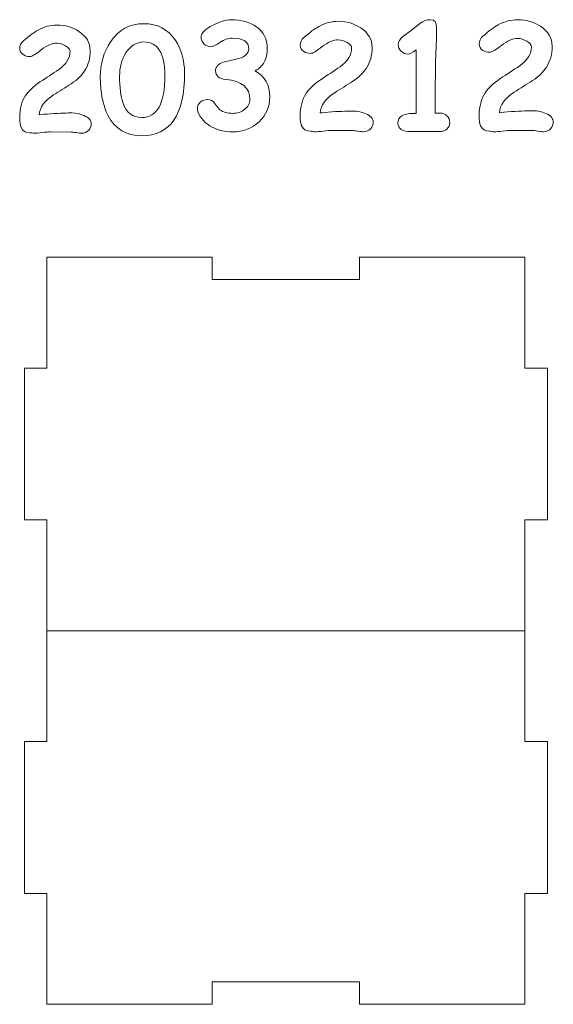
# Model space of a CAD drawing. Header units: millimetres. Extents: x -811 to 1340, y -192 to 870.
# Tile 30 of 256: x 650 to 721, y -22 to 110. Entities that reach past the tile are written whole.
import ezdxf

# ---------------------------------------------------------------- set-up
doc = ezdxf.new("R2010")
doc.units = ezdxf.units.MM
doc.header["$MEASUREMENT"] = 0
doc.layers.add('layer 1', color=7, linetype='Continuous')

msp = doc.modelspace()

# ---------------------------------------------------------------- linework, layer by layer
at = {"layer": 'layer 1', "color": 175, "lineweight": 9}
for points, knots in [([(681.4458, 102.9641), (682.755, 102.2313), (683.4095, 101.0622), (683.4095, 99.4535), (683.4095, 99.4535), (683.4095, 98.154), (682.9308, 97.0533), (681.9702, 96.1513), (681.9702, 96.1513), (681.0095, 95.2492), (679.8403, 94.7964), (678.4693, 94.7964), (678.4693, 94.7964), (677.4434, 94.7964), (676.5218, 95.0016), (675.7011, 95.4152), (675.7011, 95.4152), (674.7534, 95.9005), (674.1152, 96.5876), (673.783, 97.4767), (673.783, 97.4767), (673.7341, 97.6103), (673.7081, 97.7535), (673.7081, 97.9066), (673.7081, 97.9066), (673.7081, 98.2615), (673.8513, 98.5579), (674.138, 98.7923), (674.138, 98.7923), (674.405, 99.0105), (674.7111, 99.1181), (675.0531, 99.1181), (675.0531, 99.1181), (675.4536, 99.1181), (675.7761, 98.9585), (676.017, 98.6425), (676.017, 98.6425), (676.4241, 98.0954), (676.6586, 97.7958), (676.7237, 97.7437), (676.7237, 97.7437), (677.1177, 97.4278), (677.6974, 97.2682), (678.4693, 97.2682), (678.4693, 97.2682), (679.0717, 97.2682), (679.6026, 97.4506), (680.0585, 97.8121), (680.0585, 97.8121), (680.5111, 98.1735), (680.7391, 98.61), (680.7391, 99.1213), (680.7391, 99.1213), (680.7391, 100.704), (679.6742, 101.6028), (677.5443, 101.8113), (677.5443, 101.8113), (676.6097, 101.8991), (676.1407, 102.2932), (676.1407, 102.9837), (676.1407, 102.9837), (676.1407, 103.5145), (676.5023, 103.8987), (677.2285, 104.1397), (677.2285, 104.1397), (677.9156, 104.2928), (678.5995, 104.4491), (679.2801, 104.6055), (679.2801, 104.6055), (679.71, 104.7389), (680.0357, 104.9147), (680.2507, 105.133), (680.2507, 105.133), (680.4688, 105.348), (680.5796, 105.6052), (680.5861, 105.9048), (680.5861, 105.9048), (680.6121, 106.8525), (679.8696, 107.3247), (678.3618, 107.3247), (678.3618, 107.3247), (677.8668, 107.3247), (677.3229, 107.1358), (676.7303, 106.7581), (676.7303, 106.7581), (676.1407, 106.377), (675.737, 106.1882), (675.5188, 106.1882), (675.5188, 106.1882), (675.1572, 106.1882), (674.8478, 106.3183), (674.5938, 106.579), (674.5938, 106.579), (674.3398, 106.8394), (674.2129, 107.1358), (674.2129, 107.4679), (674.2129, 107.4679), (674.2129, 108.0086), (674.7469, 108.5459), (675.8151, 109.08), (675.8151, 109.08), (676.7694, 109.5587), (677.5476, 109.7964), (678.1436, 109.7964), (678.1436, 109.7964), (679.5895, 109.7964), (680.7488, 109.4838), (681.6281, 108.8617), (681.6281, 108.8617), (682.5888, 108.1746), (683.0676, 107.1944), (683.0676, 105.9211), (683.0676, 105.9211), (683.0676, 105.2241), (682.9341, 104.625), (682.6637, 104.1331), (682.6637, 104.1331), (682.3934, 103.6414), (681.9865, 103.2506), (681.4458, 102.9641)], [0, 0, 0, 0, 0.03225806, 0.03225806, 0.03225806, 0.03225806, 0.06451613, 0.06451613, 0.06451613, 0.06451613, 0.09677419, 0.09677419, 0.09677419, 0.09677419, 0.12903226, 0.12903226, 0.12903226, 0.12903226, 0.16129032, 0.16129032, 0.16129032, 0.16129032, 0.19354839, 0.19354839, 0.19354839, 0.19354839, 0.22580645, 0.22580645, 0.22580645, 0.22580645, 0.25806452, 0.25806452, 0.25806452, 0.25806452, 0.29032258, 0.29032258, 0.29032258, 0.29032258, 0.32258065, 0.32258065, 0.32258065, 0.32258065, 0.35483871, 0.35483871, 0.35483871, 0.35483871, 0.38709677, 0.38709677, 0.38709677, 0.38709677, 0.41935484, 0.41935484, 0.41935484, 0.41935484, 0.4516129, 0.4516129, 0.4516129, 0.4516129, 0.48387097, 0.48387097, 0.48387097, 0.48387097, 0.51612903, 0.51612903, 0.51612903, 0.51612903, 0.5483871, 0.5483871, 0.5483871, 0.5483871, 0.58064516, 0.58064516, 0.58064516, 0.58064516, 0.61290323, 0.61290323, 0.61290323, 0.61290323, 0.64516129, 0.64516129, 0.64516129, 0.64516129, 0.67741935, 0.67741935, 0.67741935, 0.67741935, 0.70967742, 0.70967742, 0.70967742, 0.70967742, 0.74193548, 0.74193548, 0.74193548, 0.74193548, 0.77419355, 0.77419355, 0.77419355, 0.77419355, 0.80645161, 0.80645161, 0.80645161, 0.80645161, 0.83870968, 0.83870968, 0.83870968, 0.83870968, 0.87096774, 0.87096774, 0.87096774, 0.87096774, 0.90322581, 0.90322581, 0.90322581, 0.90322581, 0.93548387, 0.93548387, 0.93548387, 0.93548387, 1, 1, 1, 1]), ([(695.9649, 94.8128), (695.8076, 94.8128), (695.5585, 94.839), (695.2206, 94.8948), (695.2206, 94.8948), (694.8862, 94.9473), (694.6436, 94.9735), (694.4962, 94.9735), (694.4962, 94.9735), (694.4962, 94.9735), (691.6731, 94.9834), (691.6731, 94.9834), (691.6731, 94.9834), (691.4273, 94.9834), (691.06, 94.9538), (690.5682, 94.8948), (690.5682, 94.8948), (690.0732, 94.8358), (689.7027, 94.8063), (689.4534, 94.8063), (689.4534, 94.8063), (689.3814, 94.8063), (689.2796, 94.8193), (689.1453, 94.8457), (689.1453, 94.8457), (689.0109, 94.8718), (688.9093, 94.8818), (688.8371, 94.8818), (688.8371, 94.8818), (688.2601, 94.8818), (687.8699, 95.1178), (687.6665, 95.5833), (687.6665, 95.5833), (687.5387, 95.8784), (687.4732, 96.3341), (687.4732, 96.9473), (687.4732, 96.9473), (687.4732, 98.1439), (687.7387, 99.1472), (688.2698, 99.9538), (688.2698, 99.9538), (688.6797, 100.5735), (689.3421, 101.1965), (690.26, 101.8161), (690.26, 101.8161), (691.1256, 102.3866), (691.9846, 102.9539), (692.8437, 103.5145), (692.8437, 103.5145), (693.8568, 104.2522), (694.3617, 105.0882), (694.3617, 106.0227), (694.3617, 106.0227), (694.3617, 106.2653), (694.1583, 106.508), (693.7551, 106.7474), (693.7551, 106.7474), (693.3518, 106.9867), (692.9583, 107.108), (692.5748, 107.108), (692.5748, 107.108), (691.896, 107.108), (691.1781, 106.8064), (690.4174, 106.1998), (690.4174, 106.1998), (689.6601, 105.5932), (689.1387, 105.2916), (688.8568, 105.2916), (688.8568, 105.2916), (688.5158, 105.2916), (688.2207, 105.3736), (687.965, 105.5407), (687.965, 105.5407), (687.6436, 105.7473), (687.483, 106.0325), (687.483, 106.3965), (687.483, 106.3965), (687.483, 106.7867), (687.6436, 107.1244), (687.965, 107.4063), (687.965, 107.4063), (688.7387, 108.0916), (689.4141, 108.5899), (689.9912, 108.9047), (689.9912, 108.9047), (690.824, 109.3605), (691.6831, 109.5867), (692.5748, 109.5867), (692.5748, 109.5867), (693.683, 109.5867), (694.683, 109.2948), (695.5715, 108.7113), (695.5715, 108.7113), (696.5912, 108.0457), (697.0994, 107.1769), (697.0994, 106.1014), (697.0994, 106.1014), (697.0994, 105.013), (696.8502, 104.085), (696.3486, 103.3244), (696.3486, 103.3244), (695.9584, 102.7146), (695.3421, 102.1244), (694.4962, 101.5472), (694.4962, 101.5472), (693.6961, 101.0424), (692.8961, 100.5374), (692.0962, 100.0391), (692.0962, 100.0391), (690.8797, 99.2456), (690.2239, 98.3407), (690.1355, 97.3211), (690.1355, 97.3211), (690.4863, 97.367), (691.0075, 97.4161), (691.6928, 97.4751), (691.6928, 97.4751), (693.0567, 97.544), (694.0338, 97.5801), (694.6207, 97.5801), (694.6207, 97.5801), (695.1715, 97.5801), (695.7159, 97.4621), (696.2535, 97.226), (696.2535, 97.226), (696.9191, 96.9309), (697.2535, 96.5505), (697.2535, 96.0915), (697.2535, 96.0915), (697.2535, 95.7571), (697.1355, 95.4653), (696.8994, 95.2162), (696.8994, 95.2162), (696.647, 94.9473), (696.3387, 94.8128), (695.9649, 94.8128)], [0, 0, 0, 0, 0.02857143, 0.02857143, 0.02857143, 0.02857143, 0.05714286, 0.05714286, 0.05714286, 0.05714286, 0.08571429, 0.08571429, 0.08571429, 0.08571429, 0.11428571, 0.11428571, 0.11428571, 0.11428571, 0.14285714, 0.14285714, 0.14285714, 0.14285714, 0.17142857, 0.17142857, 0.17142857, 0.17142857, 0.2, 0.2, 0.2, 0.2, 0.22857143, 0.22857143, 0.22857143, 0.22857143, 0.25714286, 0.25714286, 0.25714286, 0.25714286, 0.28571429, 0.28571429, 0.28571429, 0.28571429, 0.31428571, 0.31428571, 0.31428571, 0.31428571, 0.34285714, 0.34285714, 0.34285714, 0.34285714, 0.37142857, 0.37142857, 0.37142857, 0.37142857, 0.4, 0.4, 0.4, 0.4, 0.42857143, 0.42857143, 0.42857143, 0.42857143, 0.45714286, 0.45714286, 0.45714286, 0.45714286, 0.48571429, 0.48571429, 0.48571429, 0.48571429, 0.51428571, 0.51428571, 0.51428571, 0.51428571, 0.54285714, 0.54285714, 0.54285714, 0.54285714, 0.57142857, 0.57142857, 0.57142857, 0.57142857, 0.6, 0.6, 0.6, 0.6, 0.62857143, 0.62857143, 0.62857143, 0.62857143, 0.65714286, 0.65714286, 0.65714286, 0.65714286, 0.68571429, 0.68571429, 0.68571429, 0.68571429, 0.71428571, 0.71428571, 0.71428571, 0.71428571, 0.74285714, 0.74285714, 0.74285714, 0.74285714, 0.77142857, 0.77142857, 0.77142857, 0.77142857, 0.8, 0.8, 0.8, 0.8, 0.82857143, 0.82857143, 0.82857143, 0.82857143, 0.85714286, 0.85714286, 0.85714286, 0.85714286, 0.88571429, 0.88571429, 0.88571429, 0.88571429, 0.91428571, 0.91428571, 0.91428571, 0.91428571, 0.94285714, 0.94285714, 0.94285714, 0.94285714, 1, 1, 1, 1]), ([(706.188, 94.8226), (706.188, 94.8226), (702.3748, 94.8325), (702.3748, 94.8325), (702.3748, 94.8325), (701.1649, 94.8325), (700.5583, 95.2128), (700.5583, 95.9767), (700.5583, 95.9767), (700.5583, 96.8326), (701.2338, 97.2621), (702.5845, 97.2621), (702.5845, 97.2621), (702.7125, 97.2621), (702.8535, 97.2587), (703.0076, 97.2522), (703.0076, 97.2522), (703.0076, 97.2522), (703.0076, 105.7735), (703.0076, 105.7735), (703.0076, 105.7735), (702.4503, 105.39), (702.0895, 105.1965), (701.9224, 105.1965), (701.9224, 105.1965), (701.565, 105.1965), (701.2535, 105.3243), (700.9878, 105.58), (700.9878, 105.58), (700.7224, 105.8358), (700.5879, 106.1343), (700.5879, 106.4752), (700.5879, 106.4752), (700.5879, 106.8261), (700.801, 107.1867), (701.2306, 107.5604), (701.2306, 107.5604), (701.2306, 107.5604), (702.3158, 108.3473), (702.3158, 108.3473), (702.3158, 108.3473), (702.3158, 108.3473), (703.4862, 109.2883), (703.4862, 109.2883), (703.4862, 109.2883), (703.965, 109.6325), (704.4305, 109.8063), (704.8797, 109.8063), (704.8797, 109.8063), (705.4534, 109.8063), (705.742, 109.4621), (705.742, 108.7704), (705.742, 108.7704), (705.742, 108.0064), (705.7092, 106.9342), (705.6469, 105.5506), (705.6469, 105.5506), (705.5846, 104.1671), (705.5518, 102.1932), (705.5518, 99.626), (705.5518, 99.626), (705.5518, 99.626), (705.5518, 97.3014), (705.5518, 97.3014), (705.5518, 97.3014), (705.5518, 97.3014), (706.1846, 97.3014), (706.1846, 97.3014), (706.1846, 97.3014), (706.5583, 97.3014), (706.8698, 97.1834), (707.1223, 96.9473), (707.1223, 96.9473), (707.3748, 96.7079), (707.5026, 96.4128), (707.5026, 96.0621), (707.5026, 96.0621), (707.5026, 95.7112), (707.3748, 95.4162), (707.1223, 95.1768), (707.1223, 95.1768), (706.8698, 94.9408), (706.5583, 94.8226), (706.188, 94.8226)], [0, 0, 0, 0, 0.04545455, 0.04545455, 0.04545455, 0.04545455, 0.09090909, 0.09090909, 0.09090909, 0.09090909, 0.13636364, 0.13636364, 0.13636364, 0.13636364, 0.18181818, 0.18181818, 0.18181818, 0.18181818, 0.22727273, 0.22727273, 0.22727273, 0.22727273, 0.27272727, 0.27272727, 0.27272727, 0.27272727, 0.31818182, 0.31818182, 0.31818182, 0.31818182, 0.36363636, 0.36363636, 0.36363636, 0.36363636, 0.40909091, 0.40909091, 0.40909091, 0.40909091, 0.45454545, 0.45454545, 0.45454545, 0.45454545, 0.5, 0.5, 0.5, 0.5, 0.54545455, 0.54545455, 0.54545455, 0.54545455, 0.59090909, 0.59090909, 0.59090909, 0.59090909, 0.63636364, 0.63636364, 0.63636364, 0.63636364, 0.68181818, 0.68181818, 0.68181818, 0.68181818, 0.72727273, 0.72727273, 0.72727273, 0.72727273, 0.77272727, 0.77272727, 0.77272727, 0.77272727, 0.81818182, 0.81818182, 0.81818182, 0.81818182, 0.86363636, 0.86363636, 0.86363636, 0.86363636, 0.90909091, 0.90909091, 0.90909091, 0.90909091, 1, 1, 1, 1]), ([(720.0505, 94.8129), (719.8908, 94.8129), (719.638, 94.8395), (719.2951, 94.8961), (719.2951, 94.8961), (718.9557, 94.9494), (718.7096, 94.9759), (718.5599, 94.9759), (718.5599, 94.9759), (718.5599, 94.9759), (715.6949, 94.986), (715.6949, 94.986), (715.6949, 94.986), (715.4454, 94.986), (715.0727, 94.956), (714.5736, 94.8961), (714.5736, 94.8961), (714.0712, 94.8362), (713.6952, 94.8063), (713.4422, 94.8063), (713.4422, 94.8063), (713.3691, 94.8063), (713.2658, 94.8195), (713.1295, 94.8463), (713.1295, 94.8463), (712.9931, 94.8728), (712.89, 94.8829), (712.8167, 94.8829), (712.8167, 94.8829), (712.2311, 94.8829), (711.8351, 95.1225), (711.6287, 95.5948), (711.6287, 95.5948), (711.499, 95.8943), (711.4326, 96.3568), (711.4326, 96.9792), (711.4326, 96.9792), (711.4326, 98.1935), (711.702, 99.2117), (712.241, 100.0303), (712.241, 100.0303), (712.657, 100.6592), (713.3292, 101.2915), (714.2608, 101.9203), (714.2608, 101.9203), (715.1392, 102.4993), (716.011, 103.075), (716.8829, 103.6439), (716.8829, 103.6439), (717.911, 104.3926), (718.4235, 105.241), (718.4235, 106.1894), (718.4235, 106.1894), (718.4235, 106.4356), (718.2171, 106.6819), (717.8079, 106.9248), (717.8079, 106.9248), (717.3985, 107.1677), (716.9992, 107.2908), (716.61, 107.2908), (716.61, 107.2908), (715.9211, 107.2908), (715.1925, 106.9847), (714.4205, 106.3691), (714.4205, 106.3691), (713.6519, 105.7535), (713.1228, 105.4474), (712.8367, 105.4474), (712.8367, 105.4474), (712.4907, 105.4474), (712.1912, 105.5306), (711.9317, 105.7002), (711.9317, 105.7002), (711.6055, 105.9099), (711.4425, 106.1993), (711.4425, 106.5688), (711.4425, 106.5688), (711.4425, 106.9647), (711.6055, 107.3074), (711.9317, 107.5936), (711.9317, 107.5936), (712.7169, 108.289), (713.4023, 108.7947), (713.988, 109.1142), (713.988, 109.1142), (714.8331, 109.5768), (715.705, 109.8063), (716.61, 109.8063), (716.61, 109.8063), (717.7346, 109.8063), (718.7495, 109.5102), (719.6512, 108.918), (719.6512, 108.918), (720.6861, 108.2425), (721.2018, 107.3607), (721.2018, 106.2693), (721.2018, 106.2693), (721.2018, 105.1646), (720.9489, 104.2228), (720.4399, 103.451), (720.4399, 103.451), (720.0439, 102.8321), (719.4184, 102.2331), (718.5599, 101.6474), (718.5599, 101.6474), (717.748, 101.1351), (716.936, 100.6226), (716.1242, 100.1169), (716.1242, 100.1169), (714.8897, 99.3116), (714.2241, 98.3932), (714.1344, 97.3585), (714.1344, 97.3585), (714.4904, 97.405), (715.0194, 97.4549), (715.7149, 97.5147), (715.7149, 97.5147), (717.099, 97.5847), (718.0907, 97.6213), (718.6863, 97.6213), (718.6863, 97.6213), (719.2453, 97.6213), (719.7977, 97.5015), (720.3434, 97.262), (720.3434, 97.262), (721.0189, 96.9625), (721.3583, 96.5764), (721.3583, 96.1106), (721.3583, 96.1106), (721.3583, 95.7712), (721.2385, 95.4751), (720.9989, 95.2223), (720.9989, 95.2223), (720.7426, 94.9494), (720.4298, 94.8129), (720.0505, 94.8129)], [0, 0, 0, 0, 0.02857143, 0.02857143, 0.02857143, 0.02857143, 0.05714286, 0.05714286, 0.05714286, 0.05714286, 0.08571429, 0.08571429, 0.08571429, 0.08571429, 0.11428571, 0.11428571, 0.11428571, 0.11428571, 0.14285714, 0.14285714, 0.14285714, 0.14285714, 0.17142857, 0.17142857, 0.17142857, 0.17142857, 0.2, 0.2, 0.2, 0.2, 0.22857143, 0.22857143, 0.22857143, 0.22857143, 0.25714286, 0.25714286, 0.25714286, 0.25714286, 0.28571429, 0.28571429, 0.28571429, 0.28571429, 0.31428571, 0.31428571, 0.31428571, 0.31428571, 0.34285714, 0.34285714, 0.34285714, 0.34285714, 0.37142857, 0.37142857, 0.37142857, 0.37142857, 0.4, 0.4, 0.4, 0.4, 0.42857143, 0.42857143, 0.42857143, 0.42857143, 0.45714286, 0.45714286, 0.45714286, 0.45714286, 0.48571429, 0.48571429, 0.48571429, 0.48571429, 0.51428571, 0.51428571, 0.51428571, 0.51428571, 0.54285714, 0.54285714, 0.54285714, 0.54285714, 0.57142857, 0.57142857, 0.57142857, 0.57142857, 0.6, 0.6, 0.6, 0.6, 0.62857143, 0.62857143, 0.62857143, 0.62857143, 0.65714286, 0.65714286, 0.65714286, 0.65714286, 0.68571429, 0.68571429, 0.68571429, 0.68571429, 0.71428571, 0.71428571, 0.71428571, 0.71428571, 0.74285714, 0.74285714, 0.74285714, 0.74285714, 0.77142857, 0.77142857, 0.77142857, 0.77142857, 0.8, 0.8, 0.8, 0.8, 0.82857143, 0.82857143, 0.82857143, 0.82857143, 0.85714286, 0.85714286, 0.85714286, 0.85714286, 0.88571429, 0.88571429, 0.88571429, 0.88571429, 0.91428571, 0.91428571, 0.91428571, 0.91428571, 0.94285714, 0.94285714, 0.94285714, 0.94285714, 1, 1, 1, 1]), ([(658.2426, 94.617), (658.0885, 94.617), (657.8444, 94.6426), (657.5135, 94.6973), (657.5135, 94.6973), (657.1859, 94.7487), (656.9482, 94.7744), (656.8038, 94.7744), (656.8038, 94.7744), (656.8038, 94.7744), (654.0381, 94.7841), (654.0381, 94.7841), (654.0381, 94.7841), (653.7973, 94.7841), (653.4375, 94.7551), (652.9557, 94.6973), (652.9557, 94.6973), (652.4707, 94.6395), (652.1078, 94.6106), (651.8636, 94.6106), (651.8636, 94.6106), (651.793, 94.6106), (651.6933, 94.6234), (651.5618, 94.6492), (651.5618, 94.6492), (651.4301, 94.6748), (651.3305, 94.6845), (651.2598, 94.6845), (651.2598, 94.6845), (650.6945, 94.6845), (650.3123, 94.9158), (650.113, 95.3718), (650.113, 95.3718), (649.9878, 95.6609), (649.9236, 96.1073), (649.9236, 96.7081), (649.9236, 96.7081), (649.9236, 97.8803), (650.1837, 98.8632), (650.7041, 99.6534), (650.7041, 99.6534), (651.1056, 100.2605), (651.7545, 100.8708), (652.6538, 101.4778), (652.6538, 101.4778), (653.5017, 102.0367), (654.3433, 102.5924), (655.1849, 103.1416), (655.1849, 103.1416), (656.1773, 103.8644), (656.672, 104.6834), (656.672, 105.5989), (656.672, 105.5989), (656.672, 105.8365), (656.4728, 106.0743), (656.0778, 106.3087), (656.0778, 106.3087), (655.6826, 106.5432), (655.2972, 106.662), (654.9215, 106.662), (654.9215, 106.662), (654.2565, 106.662), (653.5532, 106.3666), (652.8079, 105.7723), (652.8079, 105.7723), (652.066, 105.1781), (651.5552, 104.8826), (651.2791, 104.8826), (651.2791, 104.8826), (650.9451, 104.8826), (650.656, 104.9629), (650.4055, 105.1266), (650.4055, 105.1266), (650.0906, 105.329), (649.9332, 105.6084), (649.9332, 105.965), (649.9332, 105.965), (649.9332, 106.3473), (650.0906, 106.6781), (650.4055, 106.9543), (650.4055, 106.9543), (651.1634, 107.6256), (651.8251, 108.1138), (652.3905, 108.4221), (652.3905, 108.4221), (653.2063, 108.8687), (654.0479, 109.0903), (654.9215, 109.0903), (654.9215, 109.0903), (656.0071, 109.0903), (656.9868, 108.8044), (657.8572, 108.2327), (657.8572, 108.2327), (658.8562, 107.5807), (659.354, 106.7295), (659.354, 105.6759), (659.354, 105.6759), (659.354, 104.6096), (659.1099, 103.7005), (658.6185, 102.9554), (658.6185, 102.9554), (658.2363, 102.358), (657.6325, 101.7798), (656.8038, 101.2144), (656.8038, 101.2144), (656.02, 100.7199), (655.2362, 100.2252), (654.4526, 99.737), (654.4526, 99.737), (653.2609, 98.9596), (652.6184, 98.0731), (652.5317, 97.0743), (652.5317, 97.0743), (652.8755, 97.1192), (653.3861, 97.1673), (654.0574, 97.2251), (654.0574, 97.2251), (655.3936, 97.2926), (656.3508, 97.328), (656.9258, 97.328), (656.9258, 97.328), (657.4654, 97.328), (657.9986, 97.2123), (658.5253, 96.9811), (658.5253, 96.9811), (659.1774, 96.692), (659.505, 96.3193), (659.505, 95.8697), (659.505, 95.8697), (659.505, 95.5421), (659.3894, 95.2562), (659.1581, 95.0121), (659.1581, 95.0121), (658.9108, 94.7487), (658.6088, 94.617), (658.2426, 94.617)], [0, 0, 0, 0, 0.02857143, 0.02857143, 0.02857143, 0.02857143, 0.05714286, 0.05714286, 0.05714286, 0.05714286, 0.08571429, 0.08571429, 0.08571429, 0.08571429, 0.11428571, 0.11428571, 0.11428571, 0.11428571, 0.14285714, 0.14285714, 0.14285714, 0.14285714, 0.17142857, 0.17142857, 0.17142857, 0.17142857, 0.2, 0.2, 0.2, 0.2, 0.22857143, 0.22857143, 0.22857143, 0.22857143, 0.25714286, 0.25714286, 0.25714286, 0.25714286, 0.28571429, 0.28571429, 0.28571429, 0.28571429, 0.31428571, 0.31428571, 0.31428571, 0.31428571, 0.34285714, 0.34285714, 0.34285714, 0.34285714, 0.37142857, 0.37142857, 0.37142857, 0.37142857, 0.4, 0.4, 0.4, 0.4, 0.42857143, 0.42857143, 0.42857143, 0.42857143, 0.45714286, 0.45714286, 0.45714286, 0.45714286, 0.48571429, 0.48571429, 0.48571429, 0.48571429, 0.51428571, 0.51428571, 0.51428571, 0.51428571, 0.54285714, 0.54285714, 0.54285714, 0.54285714, 0.57142857, 0.57142857, 0.57142857, 0.57142857, 0.6, 0.6, 0.6, 0.6, 0.62857143, 0.62857143, 0.62857143, 0.62857143, 0.65714286, 0.65714286, 0.65714286, 0.65714286, 0.68571429, 0.68571429, 0.68571429, 0.68571429, 0.71428571, 0.71428571, 0.71428571, 0.71428571, 0.74285714, 0.74285714, 0.74285714, 0.74285714, 0.77142857, 0.77142857, 0.77142857, 0.77142857, 0.8, 0.8, 0.8, 0.8, 0.82857143, 0.82857143, 0.82857143, 0.82857143, 0.85714286, 0.85714286, 0.85714286, 0.85714286, 0.88571429, 0.88571429, 0.88571429, 0.88571429, 0.91428571, 0.91428571, 0.91428571, 0.91428571, 0.94285714, 0.94285714, 0.94285714, 0.94285714, 1, 1, 1, 1]), ([(666.2693, 94.2701), (664.1945, 94.2701), (662.6881, 95.1663), (661.7533, 96.9618), (661.7533, 96.9618), (661.0627, 98.2916), (660.719, 100.0068), (660.719, 102.1074), (660.719, 102.1074), (660.719, 103.9029), (661.1752, 105.4769), (662.0841, 106.8323), (662.0841, 106.8323), (663.1731, 108.4575), (664.6666, 109.2701), (666.5618, 109.2701), (666.5618, 109.2701), (668.3541, 109.2701), (669.748, 108.5443), (670.7373, 107.0957), (670.7373, 107.0957), (671.5725, 105.8719), (671.99, 104.3943), (671.99, 102.6631), (671.99, 102.6631), (671.99, 99.8654), (671.5147, 97.768), (670.5606, 96.3676), (670.5606, 96.3676), (669.6067, 94.9703), (668.1773, 94.2701), (666.2693, 94.2701)], [0, 0, 0, 0, 0.11111111, 0.11111111, 0.11111111, 0.11111111, 0.22222222, 0.22222222, 0.22222222, 0.22222222, 0.33333333, 0.33333333, 0.33333333, 0.33333333, 0.44444444, 0.44444444, 0.44444444, 0.44444444, 0.55555556, 0.55555556, 0.55555556, 0.55555556, 0.66666667, 0.66666667, 0.66666667, 0.66666667, 0.77777778, 0.77777778, 0.77777778, 0.77777778, 1, 1, 1, 1]), ([(666.5521, 106.8226), (665.537, 106.8226), (664.7212, 106.3183), (664.1077, 105.3066), (664.1077, 105.3066), (663.5681, 104.4296), (663.2983, 103.4114), (663.2983, 102.2487), (663.2983, 102.2487), (663.2983, 100.7199), (663.4429, 99.5411), (663.732, 98.7124), (663.732, 98.7124), (664.1945, 97.3761), (665.0425, 96.7081), (666.2693, 96.7081), (666.2693, 96.7081), (667.3005, 96.7081), (668.0714, 97.177), (668.5853, 98.1149), (668.5853, 98.1149), (669.0991, 99.0527), (669.3562, 100.4596), (669.3562, 102.3355), (669.3562, 102.3355), (669.3562, 103.8322), (669.1216, 104.9565), (668.6559, 105.7016), (668.6559, 105.7016), (668.187, 106.45), (667.4868, 106.8226), (666.5521, 106.8226)], [0, 0, 0, 0, 0.11111111, 0.11111111, 0.11111111, 0.11111111, 0.22222222, 0.22222222, 0.22222222, 0.22222222, 0.33333333, 0.33333333, 0.33333333, 0.33333333, 0.44444444, 0.44444444, 0.44444444, 0.44444444, 0.55555556, 0.55555556, 0.55555556, 0.55555556, 0.66666667, 0.66666667, 0.66666667, 0.66666667, 0.77777778, 0.77777778, 0.77777778, 0.77777778, 1, 1, 1, 1])]:
    msp.add_open_spline(points, degree=3, knots=knots, dxfattribs=at)
at = {"layer": 'layer 1', "color": 250, "lineweight": 9}
for points, knots in [([(695.4125, 78.0378), (695.4125, 78.0378), (717.5625, 78.0378), (717.5625, 78.0378), (717.5625, 78.0378), (717.5625, 78.0378), (717.5625, 63.1878), (717.5625, 63.1878), (717.5625, 63.1878), (717.5625, 63.1878), (720.5625, 63.1878), (720.5625, 63.1878), (720.5625, 63.1878), (720.5625, 63.1878), (720.5625, 42.8878), (720.5625, 42.8878), (720.5625, 42.8878), (720.5625, 42.8878), (717.5625, 42.8878), (717.5625, 42.8878), (717.5625, 42.8878), (717.5625, 42.8878), (717.5625, 28.0378), (717.5625, 28.0378), (717.5625, 28.0378), (717.5625, 28.0378), (653.5625, 28.0378), (653.5625, 28.0378), (653.5625, 28.0378), (653.5625, 28.0378), (653.5625, 42.8878), (653.5625, 42.8878), (653.5625, 42.8878), (653.5625, 42.8878), (650.5625, 42.8878), (650.5625, 42.8878), (650.5625, 42.8878), (650.5625, 42.8878), (650.5625, 63.1878), (650.5625, 63.1878), (650.5625, 63.1878), (650.5625, 63.1878), (653.5625, 63.1878), (653.5625, 63.1878), (653.5625, 63.1878), (653.5625, 63.1878), (653.5625, 78.0378), (653.5625, 78.0378), (653.5625, 78.0378), (653.5625, 78.0378), (675.7125, 78.0378), (675.7125, 78.0378), (675.7125, 78.0378), (675.7125, 78.0378), (675.7125, 75.0378), (675.7125, 75.0378), (675.7125, 75.0378), (675.7125, 75.0378), (695.4125, 75.0378), (695.4125, 75.0378), (695.4125, 75.0378), (695.4125, 75.0378), (695.4125, 78.0378), (695.4125, 78.0378)], [0, 0, 0, 0, 0.05882353, 0.05882353, 0.05882353, 0.05882353, 0.11764706, 0.11764706, 0.11764706, 0.11764706, 0.17647059, 0.17647059, 0.17647059, 0.17647059, 0.23529412, 0.23529412, 0.23529412, 0.23529412, 0.29411765, 0.29411765, 0.29411765, 0.29411765, 0.35294118, 0.35294118, 0.35294118, 0.35294118, 0.41176471, 0.41176471, 0.41176471, 0.41176471, 0.47058824, 0.47058824, 0.47058824, 0.47058824, 0.52941176, 0.52941176, 0.52941176, 0.52941176, 0.58823529, 0.58823529, 0.58823529, 0.58823529, 0.64705882, 0.64705882, 0.64705882, 0.64705882, 0.70588235, 0.70588235, 0.70588235, 0.70588235, 0.76470588, 0.76470588, 0.76470588, 0.76470588, 0.82352941, 0.82352941, 0.82352941, 0.82352941, 0.88235294, 0.88235294, 0.88235294, 0.88235294, 1, 1, 1, 1]), ([(717.5625, 28.0378), (717.5625, 28.0378), (717.5625, 13.1878), (717.5625, 13.1878), (717.5625, 13.1878), (717.5625, 13.1878), (720.5625, 13.1878), (720.5625, 13.1878), (720.5625, 13.1878), (720.5625, 13.1878), (720.5625, -7.1122), (720.5625, -7.1122), (720.5625, -7.1122), (720.5625, -7.1122), (717.5625, -7.1122), (717.5625, -7.1122), (717.5625, -7.1122), (717.5625, -7.1122), (717.5625, -21.9622), (717.5625, -21.9622), (717.5625, -21.9622), (717.5625, -21.9622), (695.4125, -21.9622), (695.4125, -21.9622), (695.4125, -21.9622), (695.4125, -21.9622), (695.4125, -18.9622), (695.4125, -18.9622), (695.4125, -18.9622), (695.4125, -18.9622), (675.7125, -18.9622), (675.7125, -18.9622), (675.7125, -18.9622), (675.7125, -18.9622), (675.7125, -21.9622), (675.7125, -21.9622), (675.7125, -21.9622), (675.7125, -21.9622), (653.5625, -21.9622), (653.5625, -21.9622), (653.5625, -21.9622), (653.5625, -21.9622), (653.5625, -7.1122), (653.5625, -7.1122), (653.5625, -7.1122), (653.5625, -7.1122), (650.5625, -7.1122), (650.5625, -7.1122), (650.5625, -7.1122), (650.5625, -7.1122), (650.5625, 13.1878), (650.5625, 13.1878), (650.5625, 13.1878), (650.5625, 13.1878), (653.5625, 13.1878), (653.5625, 13.1878), (653.5625, 13.1878), (653.5625, 13.1878), (653.5625, 28.0378), (653.5625, 28.0378)], [0, 0, 0, 0, 0.0625, 0.0625, 0.0625, 0.0625, 0.125, 0.125, 0.125, 0.125, 0.1875, 0.1875, 0.1875, 0.1875, 0.25, 0.25, 0.25, 0.25, 0.3125, 0.3125, 0.3125, 0.3125, 0.375, 0.375, 0.375, 0.375, 0.4375, 0.4375, 0.4375, 0.4375, 0.5, 0.5, 0.5, 0.5, 0.5625, 0.5625, 0.5625, 0.5625, 0.625, 0.625, 0.625, 0.625, 0.6875, 0.6875, 0.6875, 0.6875, 0.75, 0.75, 0.75, 0.75, 0.8125, 0.8125, 0.8125, 0.8125, 0.875, 0.875, 0.875, 0.875, 1, 1, 1, 1])]:
    msp.add_open_spline(points, degree=3, knots=knots, dxfattribs=at)

doc.saveas('drawing.dxf')
